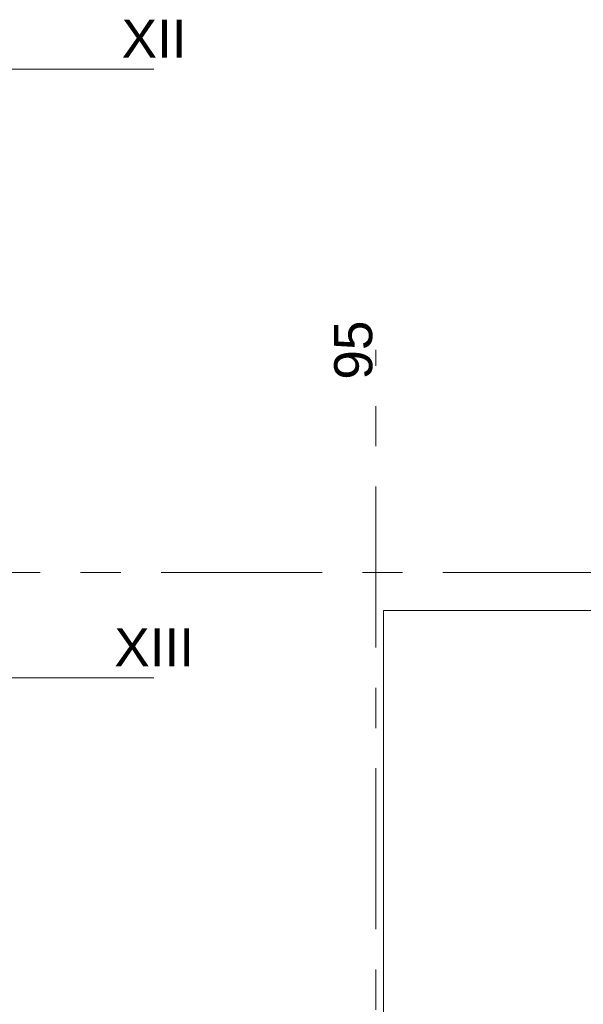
# Model space of a CAD drawing. Header units: centimetres. Extents: x -1737 to 22393, y -8842 to 3760.
# Tile 31 of 44: x 1237 to 1681, y 631 to 1407. Entities that reach past the tile are written whole.
import ezdxf

# ---------------------------------------------------------------- set-up
doc = ezdxf.new("R2010")
doc.units = ezdxf.units.CM
doc.linetypes.add('Oś', pattern=[222.25, 127, -31.75, 31.75, -31.75])
for name, color, linetype, lineweight in [('A-FLOR', 192, 'Continuous', 13), ('S-GRID', 1, 'Continuous', 13), ('S-GRID-IDEN', 1, 'Continuous', 13)]:
    doc.layers.add(name, color=color, linetype=linetype, lineweight=lineweight)
doc.styles.add('Arial_1', font='arial.ttf', dxfattribs={"height": 30})

# ---------------------------------------------------------------- blocks, each defined once
blk = doc.blocks.new('Pawilon J_rvt-1-3_piętro I __3_90 m_ - stan istniejący')
at = {"layer": 'A-FLOR', "color": 9}
for p, q in [((1523.38, 941.33), (1523.38, 371.33)), ((2164.71, 941.33), (1523.38, 941.33))]:
    blk.add_line(p, q, dxfattribs=at)
at = {"layer": 'S-GRID', "linetype": 'Oś'}
for p, q in [((1517.38, 23.18), (1517.38, 1147.11)), ((1125.77, 971.33), (2420.49, 971.33))]:
    blk.add_line(p, q, dxfattribs=at)
at = {"layer": 'S-GRID-IDEN', "insert": (1499.75, 1146.75), "char_height": 30, "width": 48.3, "attachment_point": 5, "rotation": 90, "line_spacing_factor": 0.936439, "style": 'Arial_1'}
blk.add_mtext('\\pxqc,t4.23333,8.46667,12.7,16.93333,21.16667,25.4,29.63333,33.86667,38.1,42.33333,46.56667,50.8,55.03333,59.26667,63.5,67.73333,71.96667,76.2,80.43333,84.66667,88.9,93.13333,97.36667,101.6,105.83333,110.06667,114.3,118.53333,122.76667,127,131.23333,135.46667;{95}', dxfattribs=at)

msp = doc.modelspace()

# ---------------------------------------------------------------- linework, layer by layer
at = {"layer": 'S-GRID', "linetype": 'Oś'}
for p, q in [((1342.46, 1368.33), (-1368.76, 1368.33)), ((1342.46, 888.33), (-1368.76, 888.33))]:
    msp.add_line(p, q, dxfattribs=at)

# ---------------------------------------------------------------- block references
at = {"lineweight": 5}
msp.add_blockref('Pawilon J_rvt-1-3_piętro I __3_90 m_ - stan istniejący', (0, 0), dxfattribs=at)

# ---------------------------------------------------------------- texts
at = {"layer": 'S-GRID-IDEN', "char_height": 30, "attachment_point": 5, "line_spacing_factor": 0.936439, "style": 'Arial_1'}
for s, insert, width in [('\\pxqc,t4.23333,8.46667,12.7,16.93333,21.16667,25.4,29.63333,33.86667,38.1,42.33333,46.56667,50.8,55.03333,59.26667,63.5,67.73333,71.96667,76.2,80.43333,84.66667,88.9,93.13333,97.36667,101.6,105.83333,110.06667,114.3,118.53333,122.76667,127,131.23333,135.46667;{XII}', (1342.59, 1392.39), 51.6), ('\\pxqc,t4.23333,8.46667,12.7,16.93333,21.16667,25.4,29.63333,33.86667,38.1,42.33333,46.56667,50.8,55.03333,59.26667,63.5,67.73333,71.96667,76.2,80.43333,84.66667,88.9,93.13333,97.36667,101.6,105.83333,110.06667,114.3,118.53333,122.76667,127,131.23333,135.46667;{XIII}', (1342.64, 912.39), 63.5)]:
    msp.add_mtext(s, dxfattribs=dict(at, insert=insert, width=width))

doc.saveas('drawing.dxf')
